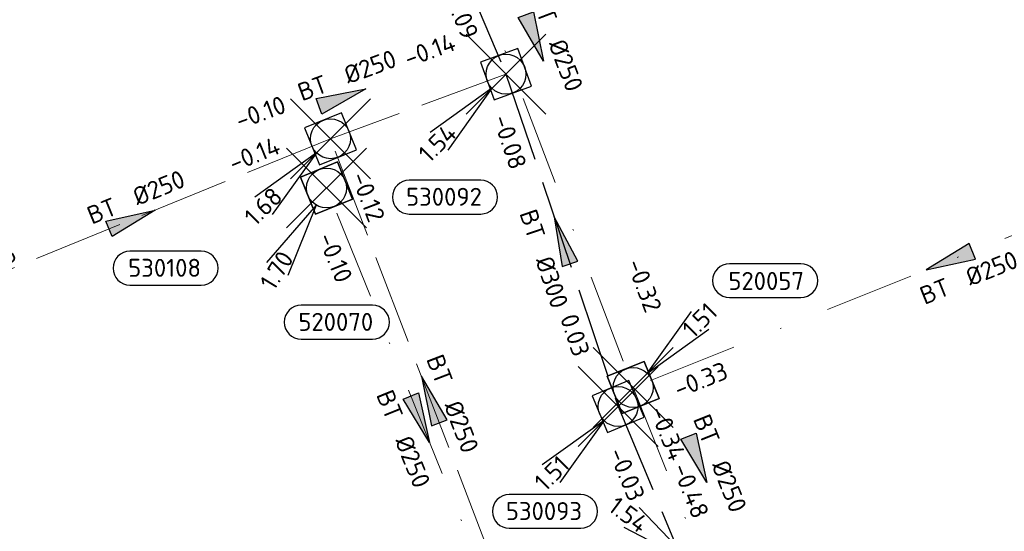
# Model space of a CAD drawing. Header units: metres. Extents: x 153343 to 157271, y 461673 to 467005.
# Tile 56 of 191: x 154499 to 154573, y 464653 to 464691. Entities that reach past the tile are written whole.
import ezdxf
from ezdxf.enums import TextEntityAlignment as Align

# ---------------------------------------------------------------- set-up
doc = ezdxf.new("R2010")
doc.units = ezdxf.units.M
doc.header["$LTSCALE"] = 0.75
doc.header["$PDMODE"] = 3
doc.header["$PDSIZE"] = 3
doc.linetypes.add('RI-HWA_BETON', pattern=[11.4, 9, -2.4])
doc.linetypes.add('RI-VWA_BETON', pattern=[19, 9, -5, 0, -5])
doc.layers.get('0').update_dxf_attribs({"lineweight": 25})
doc.layers.get('defpoints').update_dxf_attribs({"lineweight": 25})
for name, color, linetype in [('B-OI-RI-HWA_PUTNUMMER-S @ 0.75', 151, 'Continuous'), ('B-OI-RI-HWA_TRANSPORTLEIDING_BETON_300-G', 151, 'RI-HWA_BETON'), ('B-OI-RI-VWA_PUTNUMMER-S @ 0.75', 33, 'Continuous')]:
    doc.layers.add(name, color=color, linetype=linetype)
for name, color, linetype, lineweight in [('B-OI-RI-HWA_RIOOLPUT_INSPECTIEPUT-S', 151, 'Continuous', 25), ('B-OI-RI-HWA_STROOMRICHTING-S @ 0.75', 151, 'Continuous', 25), ('B-OI-RI-HWA_TRANSPORTLEIDING_BETON_250-G', 151, 'RI-HWA_BETON', 18), ('B-OI-RI-VWA_RIOOLPUT_INSPECTIEPUT_BETON-S', 33, 'Continuous', 25), ('B-OI-RI-VWA_STROOMRICHTING-S @ 0.75', 33, 'Continuous', 25), ('B-OI-RI-VWA_TRANSPORTLEIDING_BETON_250-G', 33, 'RI-VWA_BETON', 18)]:
    doc.layers.add(name, color=color, linetype=linetype, lineweight=lineweight)
doc.layers.add('inspectieput', color=7, linetype='Continuous', plot=False)
doc.styles.add('NLCS-ISO', font='isocpeur.ttf')

# ---------------------------------------------------------------- blocks, each defined once
blk = doc.blocks.new('*U1344')
at = {"ltscale": 0.1}
blk.add_hatch(color=256, dxfattribs=at).paths.add_polyline_path([(2.5, 0), (-2.5, -0.833), (-2.5, 0.833)])
at = {"ltscale": 0.1, "flags": 128}
blk.add_lwpolyline([(2.5, 0), (-2.5, -0.833), (-2.5, 0.833)], close=True, dxfattribs=at)
at = {"ltscale": 0.1, "style": 'NLCS-ISO'}
for tag, p in [('BOBL', (-12.124, 0)), ('MAT', (-1, 0.5))]:
    blk.add_attdef(tag, text='', height=1.8, dxfattribs=at).set_placement(p, align=Align.BOTTOM_RIGHT)
for tag, p in [('DIA', (1, 0.5)), ('BOBR', (11.178, 0))]:
    blk.add_attdef(tag, text='', height=1.8, dxfattribs=at).set_placement(p, align=Align.BOTTOM_LEFT)
at = {"layer": 'defpoints', "ltscale": 0.1, "style": 'NLCS-ISO', "flags": 1}
blk.add_attdef('JVA', text='', height=1.8, dxfattribs=at).set_placement((0, -1), align=Align.TOP_CENTER)
blk = doc.blocks.new('*U1345')
at = {"ltscale": 0.1}
blk.add_hatch(color=256, dxfattribs=at).paths.add_polyline_path([(-2.5, 0), (2.5, -0.833), (2.5, 0.833)])
at = {"ltscale": 0.1, "flags": 128}
blk.add_lwpolyline([(-2.5, 0), (2.5, -0.833), (2.5, 0.833)], close=True, dxfattribs=at)
at = {"ltscale": 0.1, "style": 'NLCS-ISO'}
for tag, p in [('BOBL', (-18.627, 0)), ('MAT', (-1, 0.5))]:
    blk.add_attdef(tag, text='', height=1.8, dxfattribs=at).set_placement(p, align=Align.BOTTOM_RIGHT)
for tag, p in [('DIA', (1, 0.5)), ('BOBR', (17.681, -0.004))]:
    blk.add_attdef(tag, text='', height=1.8, dxfattribs=at).set_placement(p, align=Align.BOTTOM_LEFT)
at = {"layer": 'defpoints', "ltscale": 0.1, "style": 'NLCS-ISO', "flags": 1}
blk.add_attdef('JVA', text='', height=1.8, dxfattribs=at).set_placement((0, -1), align=Align.TOP_CENTER)
blk = doc.blocks.new('*U1381')
at = {"ltscale": 0.1}
blk.add_hatch(color=256, dxfattribs=at).paths.add_polyline_path([(-2.5, 0), (2.5, -0.833), (2.5, 0.833)])
at = {"ltscale": 0.1, "flags": 128}
blk.add_lwpolyline([(-2.5, 0), (2.5, -0.833), (2.5, 0.833)], close=True, dxfattribs=at)
at = {"ltscale": 0.1, "style": 'NLCS-ISO'}
for tag, p in [('BOBL', (-14.65, -3.24)), ('MAT', (-1, -3.74))]:
    blk.add_attdef(tag, text='', height=1.8, dxfattribs=at).set_placement(p, align=Align.BOTTOM_RIGHT)
for tag, p in [('BOBR', (13.704, -3.239)), ('DIA', (1, -3.74))]:
    blk.add_attdef(tag, text='', height=1.8, dxfattribs=at).set_placement(p, align=Align.BOTTOM_LEFT)
at = {"layer": 'defpoints', "ltscale": 0.1, "style": 'NLCS-ISO', "flags": 1}
blk.add_attdef('JVA', text='', height=1.8, dxfattribs=at).set_placement((0, -1), align=Align.TOP_CENTER)
blk = doc.blocks.new('*U66')
at = {"ltscale": 0.1}
blk.add_hatch(color=256, dxfattribs=at).paths.add_polyline_path([(2.5, 0), (-2.5, -0.833), (-2.5, 0.833)])
at = {"ltscale": 0.1, "flags": 128}
blk.add_lwpolyline([(2.5, 0), (-2.5, -0.833), (-2.5, 0.833)], close=True, dxfattribs=at)
at = {"ltscale": 0.1, "style": 'NLCS-ISO'}
for tag, p in [('BOBL', (-5.662, 0)), ('MAT', (-1, 0.5))]:
    blk.add_attdef(tag, text='', height=1.8, dxfattribs=at).set_placement(p, align=Align.BOTTOM_RIGHT)
for tag, p in [('DIA', (1, 0.5)), ('BOBR', (7.216, 0.003))]:
    blk.add_attdef(tag, text='', height=1.8, dxfattribs=at).set_placement(p, align=Align.BOTTOM_LEFT)
at = {"layer": 'defpoints', "ltscale": 0.1, "style": 'NLCS-ISO', "flags": 1}
blk.add_attdef('JVA', text='', height=1.8, dxfattribs=at).set_placement((0, -1), align=Align.TOP_CENTER)
blk = doc.blocks.new('*U1382')
at = {"ltscale": 0.1}
blk.add_hatch(color=256, dxfattribs=at).paths.add_polyline_path([(-2.5, 0), (2.5, -0.833), (2.5, 0.833)])
at = {"ltscale": 0.1, "flags": 128}
blk.add_lwpolyline([(-2.5, 0), (2.5, -0.833), (2.5, 0.833)], close=True, dxfattribs=at)
at = {"ltscale": 0.1, "style": 'NLCS-ISO'}
for tag, p in [('BOBL', (-8.226, -3.24)), ('MAT', (-1, -3.74))]:
    blk.add_attdef(tag, text='', height=1.8, dxfattribs=at).set_placement(p, align=Align.BOTTOM_RIGHT)
for tag, p in [('BOBR', (7.28, -3.243)), ('DIA', (1, -3.74))]:
    blk.add_attdef(tag, text='', height=1.8, dxfattribs=at).set_placement(p, align=Align.BOTTOM_LEFT)
at = {"layer": 'defpoints', "ltscale": 0.1, "style": 'NLCS-ISO', "flags": 1}
blk.add_attdef('JVA', text='', height=1.8, dxfattribs=at).set_placement((0, -1), align=Align.TOP_CENTER)
blk = doc.blocks.new('*U1377')
at = {"ltscale": 0.1}
blk.add_hatch(color=256, dxfattribs=at).paths.add_polyline_path([(-2.5, 0), (2.5, -0.833), (2.5, 0.833)])
at = {"ltscale": 0.1, "flags": 128}
blk.add_lwpolyline([(-2.5, 0), (2.5, -0.833), (2.5, 0.833)], close=True, dxfattribs=at)
at = {"ltscale": 0.1, "style": 'NLCS-ISO'}
for tag, p in [('BOBL', (-7.225, -3.24)), ('MAT', (-1, -3.74))]:
    blk.add_attdef(tag, text='', height=1.8, dxfattribs=at).set_placement(p, align=Align.BOTTOM_RIGHT)
for tag, p in [('BOBR', (6.279, -3.244)), ('DIA', (1, -3.74))]:
    blk.add_attdef(tag, text='', height=1.8, dxfattribs=at).set_placement(p, align=Align.BOTTOM_LEFT)
at = {"layer": 'defpoints', "ltscale": 0.1, "style": 'NLCS-ISO', "flags": 1}
blk.add_attdef('JVA', text='', height=1.8, dxfattribs=at).set_placement((0, -1), align=Align.TOP_CENTER)
blk = doc.blocks.new('*U1229')
at = {"ltscale": 0.1}
blk.add_hatch(color=256, dxfattribs=at).paths.add_polyline_path([(2.5, 0), (-2.5, -0.833), (-2.5, 0.833)])
at = {"ltscale": 0.1, "flags": 128}
blk.add_lwpolyline([(2.5, 0), (-2.5, -0.833), (-2.5, 0.833)], close=True, dxfattribs=at)
at = {"ltscale": 0.1, "style": 'NLCS-ISO'}
for tag, p in [('BOBL', (-15.648, -3.24)), ('MAT', (-1, -3.74))]:
    blk.add_attdef(tag, text='', height=1.8, dxfattribs=at).set_placement(p, align=Align.BOTTOM_RIGHT)
for tag, p in [('BOBR', (14.702, -3.238)), ('DIA', (1, -3.74))]:
    blk.add_attdef(tag, text='', height=1.8, dxfattribs=at).set_placement(p, align=Align.BOTTOM_LEFT)
at = {"layer": 'defpoints', "ltscale": 0.1, "style": 'NLCS-ISO', "flags": 1}
blk.add_attdef('JVA', text='', height=1.8, dxfattribs=at).set_placement((0, -1), align=Align.TOP_CENTER)
blk = doc.blocks.new('*U1220')
at = {"ltscale": 0.1}
blk.add_hatch(color=256, dxfattribs=at).paths.add_polyline_path([(2.5, 0), (-2.5, -0.833), (-2.5, 0.833)])
at = {"ltscale": 0.1, "flags": 128}
blk.add_lwpolyline([(2.5, 0), (-2.5, -0.833), (-2.5, 0.833)], close=True, dxfattribs=at)
at = {"ltscale": 0.1, "style": 'NLCS-ISO'}
for tag, p in [('MAT', (-1, 0.5)), ('BOBL', (-0.733, -3.24))]:
    blk.add_attdef(tag, text='', height=1.8, dxfattribs=at).set_placement(p, align=Align.BOTTOM_RIGHT)
for tag, p in [('DIA', (1, 0.5)), ('BOBR', (-0.213, -3.24))]:
    blk.add_attdef(tag, text='', height=1.8, dxfattribs=at).set_placement(p, align=Align.BOTTOM_LEFT)
at = {"layer": 'defpoints', "ltscale": 0.1, "style": 'NLCS-ISO', "flags": 1}
blk.add_attdef('JVA', text='', height=1.8, dxfattribs=at).set_placement((0, -1), align=Align.TOP_CENTER)
blk = doc.blocks.new('*U1105')
at = {"ltscale": 0.1}
blk.add_hatch(color=256, dxfattribs=at).paths.add_polyline_path([(-2.5, 0), (2.5, -0.833), (2.5, 0.833)])
at = {"ltscale": 0.1, "flags": 128}
blk.add_lwpolyline([(-2.5, 0), (2.5, -0.833), (2.5, 0.833)], close=True, dxfattribs=at)
at = {"ltscale": 0.1, "style": 'NLCS-ISO'}
for tag, p in [('BOBL', (-24.793, -3.24)), ('MAT', (-1, -3.74))]:
    blk.add_attdef(tag, text='', height=1.8, dxfattribs=at).set_placement(p, align=Align.BOTTOM_RIGHT)
for tag, p in [('BOBR', (23.847, -3.232)), ('DIA', (1, -3.74))]:
    blk.add_attdef(tag, text='', height=1.8, dxfattribs=at).set_placement(p, align=Align.BOTTOM_LEFT)
at = {"layer": 'defpoints', "ltscale": 0.1, "style": 'NLCS-ISO', "flags": 1}
blk.add_attdef('JVA', text='', height=1.8, dxfattribs=at).set_placement((0, -1), align=Align.TOP_CENTER)
blk = doc.blocks.new('*U1160')
at = {"ltscale": 0.1}
blk.add_hatch(color=256, dxfattribs=at).paths.add_polyline_path([(2.5, 0), (-2.5, -0.833), (-2.5, 0.833)])
at = {"ltscale": 0.1, "flags": 128}
blk.add_lwpolyline([(2.5, 0), (-2.5, -0.833), (-2.5, 0.833)], close=True, dxfattribs=at)
at = {"ltscale": 0.1, "style": 'NLCS-ISO'}
for tag, p in [('BOBL', (-25.278, 0)), ('MAT', (-1, 0.5))]:
    blk.add_attdef(tag, text='', height=1.8, dxfattribs=at).set_placement(p, align=Align.BOTTOM_RIGHT)
for tag, p in [('DIA', (1, 0.5)), ('BOBR', (24.332, -0.009))]:
    blk.add_attdef(tag, text='', height=1.8, dxfattribs=at).set_placement(p, align=Align.BOTTOM_LEFT)
at = {"layer": 'defpoints', "ltscale": 0.1, "style": 'NLCS-ISO', "flags": 1}
blk.add_attdef('JVA', text='', height=1.8, dxfattribs=at).set_placement((0, -1), align=Align.TOP_CENTER)
blk = doc.blocks.new('B-SRI-PUT_HWA-SO')
at = {"lineweight": -3, "flags": 128}
blk.add_lwpolyline([(-2, -2), (2, -2), (2, 2), (-2, 2)], close=True, dxfattribs=at)
at = {"lineweight": -3}
blk.add_circle((0, 0), 2, dxfattribs=at)
blk = doc.blocks.new('*U746')
for q in [(-7.601, -5.834), (-5.834, -7.601)]:
    blk.add_line((-1.414, -1.414), q)
blk.add_lwpolyline([(-20.108, -14.65), (-12.95, -14.65, 1), (-12.95, -11.265), (-20.108, -11.265, 1)], format="xyb", close=True)
at = {"ltscale": 0.1, "style": 'NLCS-ISO'}
blk.add_attdef('PUTHGT', text='', height=1.8, rotation=45, dxfattribs=at).set_placement((-8.443, -8.482), align=Align.MIDDLE_LEFT)
blk.add_attdef('PUTNR', text='', height=1.8, dxfattribs=at).set_placement((-16.631, -11.125), align=Align.MIDDLE_CENTER)
blk = doc.blocks.new('*U747')
for q in [(-7.601, -5.834), (-5.834, -7.601)]:
    blk.add_line((-1.414, -1.414), q)
blk.add_lwpolyline([(-10.911, -12.196), (-3.753, -12.196, 1), (-3.753, -8.812), (-10.911, -8.812, 1)], format="xyb", close=True)
at = {"ltscale": 0.1, "style": 'NLCS-ISO'}
blk.add_attdef('PUTHGT', text='', height=1.8, rotation=45, dxfattribs=at).set_placement((-8.443, -8.482), align=Align.MIDDLE_LEFT)
blk.add_attdef('PUTNR', text='', height=1.8, dxfattribs=at).set_placement((-7.434, -8.672), align=Align.MIDDLE_CENTER)
blk = doc.blocks.new('*U759')
for q in [(-7.601, -5.834), (-5.834, -7.601)]:
    blk.add_line((-1.414, -1.414), q)
blk.add_lwpolyline([(-9.689, -14.003), (-2.531, -14.003, 1), (-2.531, -10.618), (-9.689, -10.618, 1)], format="xyb", close=True)
at = {"ltscale": 0.1, "style": 'NLCS-ISO'}
blk.add_attdef('PUTHGT', text='', height=1.8, rotation=45, dxfattribs=at).set_placement((-8.443, -8.482), align=Align.MIDDLE_LEFT)
blk.add_attdef('PUTNR', text='', height=1.8, dxfattribs=at).set_placement((-6.212, -10.478), align=Align.MIDDLE_CENTER)
blk = doc.blocks.new('*U659')
for q in [(-6.015, -7.459), (-3.881, -8.761)]:
    blk.add_line((-1.042, -1.707), q)
blk.add_lwpolyline([(-2.551, -15.131), (4.607, -15.131, 1), (4.607, -11.747), (-2.551, -11.747, 1)], format="xyb", close=True)
at = {"ltscale": 0.1, "style": 'NLCS-ISO'}
blk.add_attdef('PUTHGT', text='', height=1.8, rotation=58.61304, dxfattribs=at).set_placement((-6.209, -10.231), align=Align.MIDDLE_LEFT)
blk.add_attdef('PUTNR', text='', height=1.8, dxfattribs=at).set_placement((0.926, -11.607), align=Align.MIDDLE_CENTER)
blk = doc.blocks.new('*U670')
for q in [(-6.865, 6.684), (-8.361, 4.681)]:
    blk.add_line((-1.603, 1.196), q)
blk.add_lwpolyline([(-14.795, 3.087), (-7.637, 3.087, -1), (-7.637, -0.297), (-14.795, -0.297, -1)], format="xyb", close=True)
at = {"ltscale": 0.1, "style": 'NLCS-ISO'}
blk.add_attdef('PUTHGT', text='', height=1.8, rotation=323.26186, dxfattribs=at).set_placement((-9.574, 7.181), align=Align.MIDDLE_LEFT)
blk.add_attdef('PUTNR', text='', height=1.8, dxfattribs=at).set_placement((-11.318, 1.363), align=Align.MIDDLE_CENTER)
blk = doc.blocks.new('*U43')
for q in [(5.834, 7.601), (7.601, 5.834)]:
    blk.add_line((1.414, 1.414), q)
blk.add_lwpolyline([(16.81, 12.391), (9.652, 12.391, 1), (9.652, 9.007), (16.81, 9.007, 1)], format="xyb", close=True)
at = {"ltscale": 0.1, "style": 'NLCS-ISO'}
blk.add_attdef('PUTHGT', text='', height=1.8, rotation=45, dxfattribs=at).set_placement((5.388, 5.428), align=Align.MIDDLE_LEFT)
blk.add_attdef('PUTNR', text='', height=1.8, dxfattribs=at).set_placement((13.333, 10.667), align=Align.MIDDLE_CENTER)
blk = doc.blocks.new('B-SRI-PUT_VWA-SO')
at = {"flags": 128}
blk.add_lwpolyline([(-2, 2), (2, 2), (2, -2), (-2, -2)], close=True, dxfattribs=at)
at = {"lineweight": -3, "flags": 128}
blk.add_lwpolyline([(2, -2), (2, 2), (-2, 2), (-2, -2)], close=True, dxfattribs=at)
at = {"lineweight": -3}
blk.add_circle((0, 0), 2, dxfattribs=at)

msp = doc.modelspace()

# ---------------------------------------------------------------- linework, layer by layer
at = {"layer": 'B-OI-RI-HWA_TRANSPORTLEIDING_BETON_250-G', "transparency": 33554610}
for p, q in [((154535.64, 464687.19), (154522.45, 464682.34)), ((154522.45, 464682.34), (154492.63, 464670.21)), ((154537.46, 464643.17), (154522.45, 464682.34))]:
    msp.add_line(p, q, dxfattribs=at)
at = {"layer": 'B-OI-RI-HWA_TRANSPORTLEIDING_BETON_300-G', "transparency": 33554610}
for p, q in [((154525.96, 464710.07), (154535.64, 464687.19)), ((154535.64, 464687.19), (154544.07, 464662.23)), ((154544.07, 464662.23), (154557.92, 464629.02))]:
    msp.add_line(p, q, dxfattribs=at)
at = {"layer": 'B-OI-RI-VWA_TRANSPORTLEIDING_BETON_250-G', "transparency": 33554610}
for p, q in [((154526.71, 464712.18), (154545.2, 464663.66)), ((154592.72, 464682.71), (154545.2, 464663.66)), ((154536.24, 464643.91), (154522.15, 464678.64)), ((154545.2, 464663.66), (154550.8, 464649.63))]:
    msp.add_line(p, q, dxfattribs=at)
at = {"layer": 'inspectieput', "color": 0, "transparency": 33554610}
for p in [(154535.64, 464687.19), (154522.45, 464682.34), (154522.15, 464678.64), (154545.2, 464663.66), (154544.07, 464662.23)]:
    msp.add_point(p, dxfattribs=at)

# ---------------------------------------------------------------- block references
at = {"layer": 'B-OI-RI-HWA_PUTNUMMER-S @ 0.75', "color": 0, "transparency": 33554610}
ref = msp.add_blockref('*U759', (154535.64, 464687.19), dxfattribs=dict(at, xscale=0.75, yscale=0.75, zscale=0.75))
ref.add_attrib('PUTNR', '530092', dxfattribs={"layer": '0', "ltscale": 0.1, "height": 1.35, "style": 'NLCS-ISO'}).set_placement((154530.981, 464677.981), align=Align.MIDDLE_CENTER)
ref.add_attrib('PUTHGT', '1.54', dxfattribs={"layer": '0', "ltscale": 0.1, "height": 1.35, "rotation": 45, "style": 'NLCS-ISO'}).set_placement((154529.403, 464680.924), align=Align.MIDDLE_LEFT)
ref = msp.add_blockref('*U746', (154522.45, 464682.34), dxfattribs=dict(at, xscale=0.75, yscale=0.75, zscale=0.75))
ref.add_attrib('PUTNR', '530108', dxfattribs={"layer": '0', "ltscale": 0.1, "height": 1.35, "style": 'NLCS-ISO'}).set_placement((154509.976, 464672.646), align=Align.MIDDLE_CENTER)
ref.add_attrib('PUTHGT', '1.68', dxfattribs={"layer": '0', "ltscale": 0.1, "height": 1.35, "rotation": 45, "style": 'NLCS-ISO'}).set_placement((154516.309, 464676.169), align=Align.MIDDLE_LEFT)
ref = msp.add_blockref('*U747', (154544.07, 464662.23), dxfattribs=dict(at, xscale=0.75, yscale=0.75, zscale=0.75))
ref.add_attrib('PUTNR', '530093', dxfattribs={"layer": '0', "ltscale": 0.1, "height": 1.35, "style": 'NLCS-ISO'}).set_placement((154538.494, 464654.376), align=Align.MIDDLE_CENTER)
ref.add_attrib('PUTHGT', '1.51', dxfattribs={"layer": '0', "ltscale": 0.1, "height": 1.35, "rotation": 45, "style": 'NLCS-ISO'}).set_placement((154538.12, 464656.25), align=Align.MIDDLE_LEFT)
at = {"layer": 'B-OI-RI-HWA_RIOOLPUT_INSPECTIEPUT-S', "transparency": 33554610}
for p, xscale, yscale, zscale, rotation in [((154535.64, 464687.19), 0.7499999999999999, 0.7499999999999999, 0.7499999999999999, 200.1886166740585), ((154522.45, 464682.34), 0.750000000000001, 0.750000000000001, 0.750000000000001, 202.135212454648), ((154544.07, 464662.23), 0.75, 0.75, 0.75, 292.6382380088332)]:
    msp.add_blockref('B-SRI-PUT_HWA-SO', p, dxfattribs=dict(at, xscale=xscale, yscale=yscale, zscale=zscale, rotation=rotation))
at = {"layer": 'B-OI-RI-HWA_STROOMRICHTING-S @ 0.75', "color": 0, "transparency": 33554610, "xscale": 0.75, "yscale": 0.75, "zscale": 0.75}
for name, p, rotation, values in [('*U1377', (154530.8, 464698.63), 292.9321004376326, {'MAT': 'BT', 'DIA': '%%c300', 'BOBL': '-0.26', 'BOBR': '-0.09'}), ('*U66', (154523.35, 464685.432), 20.18861667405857, {'MAT': 'BT', 'DIA': '%%c250', 'BOBL': '-0.10', 'BOBR': '-0.14'}), ('*U1382', (154539.855, 464674.71), 288.6619024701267, {'MAT': 'BT', 'DIA': '%%c300', 'BOBL': '-0.08', 'BOBR': '0.03'}), ('*U1344', (154507.54, 464676.275), 22.13521245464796, {'MAT': 'BT', 'DIA': '%%c250', 'BOBL': '0.06', 'BOBR': '-0.14'}), ('*U1345', (154529.955, 464662.755), 290.9669038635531, {'MAT': 'BT', 'DIA': '%%c250', 'BOBL': '-0.12', 'BOBR': '0.07'}), ('*U1381', (154550.995, 464645.625), 292.6382380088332, {'MAT': 'BT', 'DIA': '%%c300', 'BOBL': '-0.03', 'BOBR': '0.01'})]:
    msp.add_blockref(name, p, dxfattribs=dict(at, rotation=rotation)).add_auto_attribs(values)
at = {"layer": 'B-OI-RI-VWA_PUTNUMMER-S @ 0.75', "color": 0, "transparency": 33554610}
ref = msp.add_blockref('*U659', (154522.15, 464678.64), dxfattribs=dict(at, xscale=0.75, yscale=0.75, zscale=0.75))
ref.add_attrib('PUTNR', '520070', dxfattribs={"layer": '0', "ltscale": 0.1, "height": 1.35, "style": 'NLCS-ISO'}).set_placement((154522.844, 464668.585), align=Align.MIDDLE_CENTER)
ref.add_attrib('PUTHGT', '1.70', dxfattribs={"layer": '0', "ltscale": 0.1, "height": 1.35, "rotation": 58.61304, "style": 'NLCS-ISO'}).set_placement((154517.634, 464671.197), align=Align.MIDDLE_LEFT)
at = {"layer": 'B-OI-RI-VWA_PUTNUMMER-S @ 0.75', "color": 0, "transparency": 33554610, "xscale": 0.75, "yscale": 0.75, "zscale": 0.75}
for name, p, values in [('*U43', (154545.2, 464663.66), {'PUTNR': '520057', 'PUTHGT': '1.51'}), ('*U670', (154550.8, 464649.63), {'PUTNR': '520058', 'PUTHGT': '1.54'})]:
    msp.add_blockref(name, p, dxfattribs=at).add_auto_attribs(values)
at = {"layer": 'B-OI-RI-VWA_RIOOLPUT_INSPECTIEPUT_BETON-S', "transparency": 33554610}
for p, xscale, yscale, zscale, rotation in [((154522.15, 464678.64), 0.75, 0.75, 0.75, 292.0824498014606), ((154545.2, 464663.66), 0.7500000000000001, 0.7500000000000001, 0.7500000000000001, 291.7591507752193)]:
    msp.add_blockref('B-SRI-PUT_VWA-SO', p, dxfattribs=dict(at, xscale=xscale, yscale=yscale, zscale=zscale, rotation=rotation))
at = {"layer": 'B-OI-RI-VWA_STROOMRICHTING-S @ 0.75', "color": 0, "transparency": 33554610, "xscale": 0.75, "yscale": 0.75, "zscale": 0.75}
for name, p, rotation, values in [('*U1160', (154537.805, 464689.91), 290.8608414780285, {'MAT': 'BT', 'DIA': '%%c250', 'BOBL': '-0.16', 'BOBR': '-0.32'}), ('*U1105', (154568.96, 464673.185), 21.84505152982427, {'MAT': 'BT', 'DIA': '%%c250', 'BOBL': '-0.33', 'BOBR': '-0.14'}), ('*U1229', (154529.195, 464661.275), 292.0824498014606, {'MAT': 'BT', 'DIA': '%%c250', 'BOBL': '-0.10', 'BOBR': '-0.32'}), ('*U1220', (154550.055, 464658.254), 291.7591507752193, {'MAT': 'BT', 'DIA': '%%c250', 'BOBL': '-0.34', 'BOBR': '-0.48'})]:
    msp.add_blockref(name, p, dxfattribs=dict(at, rotation=rotation)).add_auto_attribs(values)

doc.saveas('drawing.dxf')
